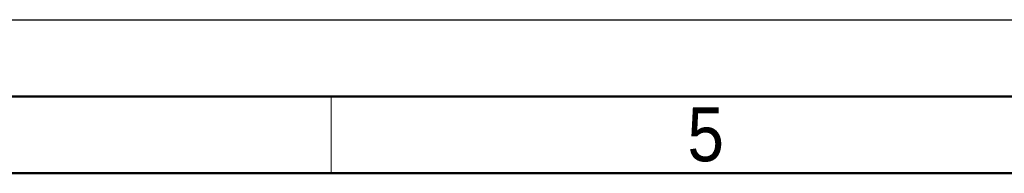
# Model space of a CAD drawing. Header units: millimetres. Extents: x 0 to 420, y 0 to 297.
# Tile 35 of 87: x 146 to 210, y 287 to 297. Entities that reach past the tile are written whole.
import ezdxf

# ---------------------------------------------------------------- set-up
doc = ezdxf.new("R2010")
doc.units = ezdxf.units.MM
doc.linetypes.add('SLD-Solido', pattern=[0])
doc.layers.add('BLOCCO', color=7, linetype='SLD-Solido')
doc.styles.add('SLDTEXTSTYLE12', font='GOTHIC.TTF', dxfattribs={"width": 0.913})

msp = doc.modelspace()

# ---------------------------------------------------------------- linework, layer by layer
at = {"layer": 'BLOCCO'}
msp.add_line((0, 297), (420, 297), dxfattribs=at)
at = {"layer": 'BLOCCO', "linetype": 'SLD-Solido', "lineweight": 50}
for p, q in [((15, 292), (415, 292)), ((20, 287), (410, 287))]:
    msp.add_line(p, q, dxfattribs=at)
at = {"layer": 'BLOCCO', "linetype": 'SLD-Solido', "lineweight": 18}
msp.add_line((166.25, 287), (166.25, 292), dxfattribs=at)

# ---------------------------------------------------------------- texts
at = {"layer": 'BLOCCO', "insert": (190.5898, 291.285), "char_height": 3.5, "attachment_point": 2, "style": 'SLDTEXTSTYLE12'}
msp.add_mtext('5', dxfattribs=at)

doc.saveas('drawing.dxf')
